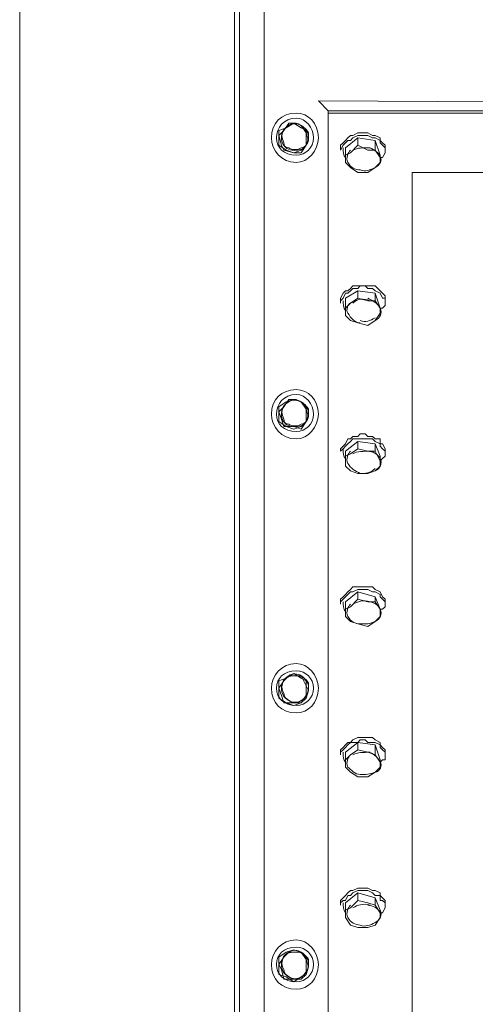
# Model space of a CAD drawing. Header units: millimetres. Extents: x -300186 to 535068, y -28581 to 763298.
# Tile 256 of 256: x 12498 to 12716, y 190261 to 190731. Entities that reach past the tile are written whole.
import ezdxf

# ---------------------------------------------------------------- set-up
doc = ezdxf.new("R2010")
doc.units = ezdxf.units.MM
doc.header["$LTSCALE"] = 10
doc.layers.add('koty', color=6, linetype='Continuous', lineweight=9)
doc.layers.add('NS_tenka', color=252, linetype='Continuous', lineweight=18)
doc.layers.add('popisky', color=6, linetype='Continuous')

# ---------------------------------------------------------------- blocks, each defined once
blk = doc.blocks.new('A$C12ac11e3')
at = {"layer": 'NS_tenka'}
for p, q in [((-952.32, 3786.46), (-952.32, 5357.31)), ((-940.53, 4814.05), (-940.53, 3764.07)), ((-954.67, 3731.07), (-954.67, 4789.31)), ((-1057.2, 3817.1), (-1057.2, 4704.46)), ((-909.89, 4286.12), (-914.61, 4290.83)), ((-914.61, 4290.83), (22.25, 4286.12)), ((-909.89, 4284.94), (-909.89, 4286.12)), ((-909.89, 4286.12), (22.25, 4286.12)), ((-909.89, 4284.94), (22.25, 4284.94)), ((22.25, 4284.94), (-909.89, 4284.94)), ((-909.89, 4284.94), (-909.89, 3819.46)), ((-893.39, 4286.12), (-898.11, 4286.12)), ((-898.11, 4286.12), (-898.11, 4286.12)), ((-898.11, 4286.12), (-898.11, 4286.12)), ((-898.11, 4286.12), (-898.11, 4286.12)), ((-888.68, 4286.12), (-893.39, 4286.12)), ((-888.68, 4286.12), (-888.68, 4286.12)), ((-887.5, 4286.12), (-888.68, 4286.12)), ((-888.68, 4286.12), (-888.68, 4286.12)), ((-928.75, 4280.22), (-931.1, 4276.69)), ((-926.39, 4280.22), (-929.92, 4277.87)), ((-925.21, 4280.22), (-928.75, 4280.22)), ((-922.85, 4277.87), (-926.39, 4280.22)), ((-922.85, 4279.05), (-925.21, 4280.22)), ((-920.5, 4275.51), (-922.85, 4279.05)), ((-929.92, 4277.87), (-933.46, 4276.69)), ((-933.46, 4276.69), (-933.46, 4273.15)), ((-931.1, 4276.69), (-933.46, 4274.33)), ((-933.46, 4274.33), (-932.28, 4269.62)), ((-920.5, 4276.69), (-922.85, 4277.87)), ((-920.5, 4273.15), (-920.5, 4276.69)), ((-919.32, 4271.97), (-920.5, 4275.51)), ((-900.46, 4273.15), (-899.29, 4274.33)), ((-899.29, 4274.33), (-898.11, 4274.33)), ((-898.11, 4274.33), (-895.75, 4275.51)), ((-898.11, 4273.15), (-895.75, 4274.33)), ((-895.75, 4275.51), (-894.57, 4275.51)), ((-895.75, 4274.33), (-894.57, 4274.33)), ((-894.57, 4275.51), (-892.22, 4275.51)), ((-894.57, 4274.33), (-892.22, 4274.33)), ((-892.22, 4275.51), (-891.04, 4275.51)), ((-892.22, 4274.33), (-891.04, 4274.33)), ((-891.04, 4275.51), (-888.68, 4274.33)), ((-891.04, 4274.33), (-888.68, 4273.15)), ((-888.68, 4274.33), (-887.5, 4274.33)), ((-887.5, 4274.33), (-885.14, 4273.15)), ((-933.46, 4273.15), (-933.46, 4269.62)), ((-933.46, 4269.62), (-929.92, 4267.26)), ((-932.28, 4269.62), (-931.1, 4267.26)), ((-922.85, 4267.26), (-920.5, 4269.62)), ((-922.85, 4266.08), (-920.5, 4269.62)), ((-920.5, 4269.62), (-920.5, 4273.15)), ((-920.5, 4269.62), (-919.32, 4271.97)), ((-904, 4269.62), (-902.82, 4270.8)), ((-904, 4267.26), (-902.82, 4269.62)), ((-904, 4268.44), (-904, 4269.62)), ((-902.82, 4270.8), (-901.64, 4271.97)), ((-902.82, 4269.62), (-901.64, 4270.8)), ((-901.64, 4268.44), (-895.75, 4273.15)), ((-901.64, 4271.97), (-900.46, 4273.15)), ((-901.64, 4270.8), (-900.46, 4271.97)), ((-900.46, 4271.97), (-899.29, 4271.97)), ((-899.29, 4271.97), (-898.11, 4273.15)), ((-895.75, 4269.62), (-899.29, 4266.08)), ((-895.75, 4273.15), (-895.75, 4269.62)), ((-895.75, 4273.15), (-887.5, 4271.97)), ((-891.04, 4267.26), (-895.75, 4269.62)), ((-895.75, 4269.62), (-895.75, 4269.62)), ((-888.68, 4273.15), (-887.5, 4273.15)), ((-887.5, 4273.15), (-885.14, 4271.97)), ((-887.5, 4271.97), (-887.5, 4267.26)), ((-887.5, 4271.97), (-885.14, 4264.9)), ((-885.14, 4273.15), (-885.14, 4271.97)), ((-885.14, 4271.97), (-885.14, 4270.8)), ((-885.14, 4271.97), (-883.97, 4270.8)), ((-885.14, 4270.8), (-883.97, 4269.62)), ((-883.97, 4270.8), (-882.79, 4269.62)), ((-883.97, 4269.62), (-882.79, 4268.44)), ((-882.79, 4269.62), (-882.79, 4268.44)), ((-931.1, 4267.26), (-926.39, 4266.08)), ((-929.92, 4267.26), (-926.39, 4266.08)), ((-926.39, 4266.08), (-922.85, 4267.26)), ((-926.39, 4266.08), (-922.85, 4266.08)), ((-904, 4268.44), (-904, 4267.26)), ((-904, 4267.26), (-904, 4267.26)), ((-901.64, 4264.9), (-901.64, 4268.44)), ((-899.29, 4266.08), (-901.64, 4264.9)), ((-901.64, 4264.9), (-901.64, 4261.37)), ((-887.5, 4267.26), (-891.04, 4267.26)), ((-885.14, 4263.73), (-887.5, 4267.26)), ((-887.5, 4267.26), (-887.5, 4267.26)), ((-885.14, 4264.9), (-885.14, 4261.37)), ((-882.79, 4266.08), (-883.97, 4263.73)), ((-882.79, 4267.26), (-882.79, 4268.44)), ((-882.79, 4268.44), (-882.79, 4268.44)), ((-882.79, 4268.44), (-882.79, 4267.26)), ((-882.79, 4267.26), (-882.79, 4266.08)), ((-901.64, 4261.37), (-901.64, 4261.37)), ((-901.64, 4261.37), (-899.29, 4259.01)), ((-887.5, 4259.01), (-885.14, 4261.37)), ((-885.14, 4261.37), (-885.14, 4263.73)), ((-883.97, 4263.73), (-885.14, 4263.73)), ((-885.14, 4261.37), (-885.14, 4261.37)), ((-899.29, 4259.01), (-895.75, 4256.65)), ((-895.75, 4256.65), (-891.04, 4256.65)), ((-891.04, 4256.65), (-887.5, 4259.01)), ((-17.82, 4256.65), (-869.83, 4256.65)), ((-869.83, 4256.65), (-869.83, 3847.74)), ((-902.82, 4198.91), (-901.64, 4200.09)), ((-901.64, 4196.55), (-895.75, 4200.09)), ((-901.64, 4200.09), (-900.46, 4200.09)), ((-900.46, 4200.09), (-899.29, 4201.27)), ((-900.46, 4198.91), (-899.29, 4200.09)), ((-899.29, 4201.27), (-898.11, 4202.45)), ((-899.29, 4200.09), (-898.11, 4201.27)), ((-898.11, 4202.45), (-895.75, 4202.45)), ((-898.11, 4201.27), (-895.75, 4201.27)), ((-895.75, 4201.27), (-894.57, 4202.45)), ((-895.75, 4202.45), (-894.57, 4202.45)), ((-895.75, 4200.09), (-895.75, 4196.55)), ((-895.75, 4200.09), (-887.5, 4198.91)), ((-894.57, 4202.45), (-892.22, 4202.45)), ((-894.57, 4202.45), (-892.22, 4202.45)), ((-892.22, 4202.45), (-891.04, 4201.27)), ((-892.22, 4202.45), (-891.04, 4202.45)), ((-891.04, 4202.45), (-888.68, 4202.45)), ((-891.04, 4201.27), (-888.68, 4201.27)), ((-888.68, 4202.45), (-887.5, 4202.45)), ((-888.68, 4201.27), (-887.5, 4200.09)), ((-887.5, 4202.45), (-885.14, 4200.09)), ((-887.5, 4200.09), (-885.14, 4198.91)), ((-885.14, 4200.09), (-885.14, 4200.09)), ((-885.14, 4200.09), (-883.97, 4198.91)), ((-904, 4196.55), (-902.82, 4198.91)), ((-904, 4196.55), (-904, 4194.2)), ((-904, 4195.38), (-902.82, 4196.55)), ((-904, 4196.55), (-904, 4196.55)), ((-902.82, 4196.55), (-901.64, 4198.91)), ((-901.64, 4198.91), (-900.46, 4198.91)), ((-901.64, 4191.84), (-901.64, 4196.55)), ((-895.75, 4196.55), (-899.29, 4194.2)), ((-891.04, 4195.38), (-895.75, 4196.55)), ((-895.75, 4196.55), (-895.75, 4196.55)), ((-887.5, 4195.38), (-891.04, 4195.38)), ((-887.5, 4198.91), (-887.5, 4195.38)), ((-887.5, 4198.91), (-885.14, 4191.84)), ((-885.14, 4191.84), (-887.5, 4195.38)), ((-887.5, 4195.38), (-887.5, 4195.38)), ((-885.14, 4198.91), (-885.14, 4198.91)), ((-885.14, 4198.91), (-883.97, 4196.55)), ((-883.97, 4198.91), (-882.79, 4197.73)), ((-883.97, 4196.55), (-882.79, 4196.55)), ((-882.79, 4197.73), (-882.79, 4196.55)), ((-882.79, 4194.2), (-882.79, 4196.55)), ((-882.79, 4196.55), (-882.79, 4196.55)), ((-882.79, 4196.55), (-882.79, 4194.2)), ((-904, 4194.2), (-904, 4194.2)), ((-899.29, 4194.2), (-901.64, 4191.84)), ((-901.64, 4191.84), (-901.64, 4188.31)), ((-885.14, 4191.84), (-885.14, 4189.48)), ((-885.14, 4189.48), (-885.14, 4191.84)), ((-883.97, 4191.84), (-885.14, 4191.84)), ((-882.79, 4193.02), (-883.97, 4191.84)), ((-882.79, 4194.2), (-882.79, 4193.02)), ((-901.64, 4188.31), (-901.64, 4188.31)), ((-901.64, 4188.31), (-899.29, 4185.95)), ((-899.29, 4185.95), (-895.75, 4184.77)), ((-891.04, 4183.59), (-887.5, 4185.95)), ((-887.5, 4185.95), (-885.14, 4189.48)), ((-885.14, 4189.48), (-885.14, 4189.48)), ((-895.75, 4184.77), (-891.04, 4183.59)), ((-928.75, 4148.24), (-931.1, 4144.7)), ((-926.39, 4148.24), (-929.92, 4147.06)), ((-925.21, 4148.24), (-928.75, 4148.24)), ((-922.85, 4147.06), (-926.39, 4148.24)), ((-922.85, 4147.06), (-925.21, 4148.24)), ((-929.92, 4147.06), (-933.46, 4144.7)), ((-933.46, 4144.7), (-933.46, 4141.17)), ((-931.1, 4144.7), (-933.46, 4142.35)), ((-920.5, 4144.7), (-922.85, 4147.06)), ((-920.5, 4143.53), (-922.85, 4147.06)), ((-920.5, 4141.17), (-920.5, 4144.7)), ((-919.32, 4139.99), (-920.5, 4143.53)), ((-933.46, 4142.35), (-932.28, 4138.81)), ((-933.46, 4141.17), (-933.46, 4137.63)), ((-932.28, 4138.81), (-931.1, 4135.28)), ((-920.5, 4137.63), (-920.5, 4141.17)), ((-920.5, 4137.63), (-919.32, 4139.99)), ((-933.46, 4137.63), (-929.92, 4135.28)), ((-931.1, 4135.28), (-926.39, 4135.28)), ((-929.92, 4135.28), (-926.39, 4134.1)), ((-926.39, 4134.1), (-922.85, 4135.28)), ((-926.39, 4135.28), (-922.85, 4134.1)), ((-922.85, 4135.28), (-920.5, 4137.63)), ((-922.85, 4134.1), (-920.5, 4137.63)), ((-901.64, 4127.03), (-900.46, 4129.38)), ((-900.46, 4129.38), (-899.29, 4129.38)), ((-899.29, 4129.38), (-898.11, 4130.56)), ((-899.29, 4128.21), (-898.11, 4129.38)), ((-898.11, 4130.56), (-895.75, 4130.56)), ((-898.11, 4129.38), (-895.75, 4129.38)), ((-895.75, 4130.56), (-894.57, 4131.74)), ((-895.75, 4129.38), (-894.57, 4129.38)), ((-894.57, 4131.74), (-892.22, 4131.74)), ((-894.57, 4129.38), (-892.22, 4129.38)), ((-892.22, 4131.74), (-891.04, 4130.56)), ((-892.22, 4129.38), (-891.04, 4129.38)), ((-891.04, 4130.56), (-888.68, 4130.56)), ((-891.04, 4129.38), (-888.68, 4129.38)), ((-888.68, 4130.56), (-887.5, 4129.38)), ((-888.68, 4129.38), (-887.5, 4128.21)), ((-887.5, 4129.38), (-885.14, 4129.38)), ((-885.14, 4129.38), (-885.14, 4127.03)), ((-904, 4124.67), (-902.82, 4125.85)), ((-904, 4123.49), (-902.82, 4124.67)), ((-904, 4123.49), (-904, 4124.67)), ((-902.82, 4125.85), (-901.64, 4127.03)), ((-902.82, 4124.67), (-901.64, 4125.85)), ((-901.64, 4123.49), (-895.75, 4128.21)), ((-901.64, 4125.85), (-900.46, 4127.03)), ((-900.46, 4127.03), (-899.29, 4128.21)), ((-895.75, 4124.67), (-899.29, 4122.31)), ((-895.75, 4128.21), (-895.75, 4124.67)), ((-895.75, 4128.21), (-887.5, 4127.03)), ((-891.04, 4123.49), (-895.75, 4124.67)), ((-895.75, 4124.67), (-895.75, 4124.67)), ((-887.5, 4128.21), (-885.14, 4127.03)), ((-887.5, 4127.03), (-887.5, 4123.49)), ((-887.5, 4127.03), (-885.14, 4121.14)), ((-885.14, 4127.03), (-885.14, 4125.85)), ((-885.14, 4127.03), (-883.97, 4127.03)), ((-885.14, 4125.85), (-883.97, 4124.67)), ((-883.97, 4127.03), (-882.79, 4124.67)), ((-883.97, 4124.67), (-882.79, 4123.49)), ((-882.79, 4124.67), (-882.79, 4123.49)), ((-904, 4123.49), (-904, 4123.49)), ((-904, 4123.49), (-904, 4123.49)), ((-901.64, 4121.14), (-901.64, 4123.49)), ((-899.29, 4122.31), (-901.64, 4121.14)), ((-901.64, 4121.14), (-901.64, 4116.42)), ((-887.5, 4123.49), (-891.04, 4123.49)), ((-885.14, 4118.78), (-887.5, 4123.49)), ((-887.5, 4123.49), (-887.5, 4123.49)), ((-885.14, 4121.14), (-885.14, 4116.42)), ((-883.97, 4119.96), (-885.14, 4118.78)), ((-882.79, 4121.14), (-883.97, 4119.96)), ((-882.79, 4123.49), (-882.79, 4123.49)), ((-882.79, 4123.49), (-882.79, 4123.49)), ((-882.79, 4123.49), (-882.79, 4122.31)), ((-882.79, 4122.31), (-882.79, 4121.14)), ((-901.64, 4116.42), (-901.64, 4116.42)), ((-901.64, 4116.42), (-899.29, 4114.06)), ((-887.5, 4114.06), (-885.14, 4116.42)), ((-885.14, 4116.42), (-885.14, 4118.78)), ((-885.14, 4116.42), (-885.14, 4116.42)), ((-899.29, 4114.06), (-895.75, 4112.89)), ((-895.75, 4112.89), (-891.04, 4112.89)), ((-891.04, 4112.89), (-887.5, 4114.06)), ((-899.29, 4057.5), (-898.11, 4058.68)), ((-898.11, 4058.68), (-895.75, 4058.68)), ((-895.75, 4058.68), (-894.57, 4058.68)), ((-894.57, 4058.68), (-892.22, 4058.68)), ((-892.22, 4058.68), (-891.04, 4058.68)), ((-891.04, 4058.68), (-888.68, 4058.68)), ((-888.68, 4058.68), (-887.5, 4057.5)), ((-904, 4052.79), (-902.82, 4053.96)), ((-902.82, 4053.96), (-901.64, 4055.14)), ((-902.82, 4052.79), (-901.64, 4053.96)), ((-901.64, 4051.61), (-895.75, 4056.32)), ((-901.64, 4055.14), (-900.46, 4056.32)), ((-901.64, 4053.96), (-900.46, 4055.14)), ((-900.46, 4056.32), (-899.29, 4057.5)), ((-900.46, 4055.14), (-899.29, 4056.32)), ((-899.29, 4056.32), (-898.11, 4056.32)), ((-898.11, 4056.32), (-895.75, 4057.5)), ((-895.75, 4057.5), (-894.57, 4057.5)), ((-895.75, 4056.32), (-895.75, 4052.79)), ((-895.75, 4056.32), (-887.5, 4053.96)), ((-894.57, 4057.5), (-892.22, 4057.5)), ((-892.22, 4057.5), (-891.04, 4057.5)), ((-891.04, 4057.5), (-888.68, 4056.32)), ((-888.68, 4056.32), (-887.5, 4056.32)), ((-887.5, 4057.5), (-885.14, 4056.32)), ((-887.5, 4056.32), (-885.14, 4055.14)), ((-887.5, 4053.96), (-887.5, 4051.61)), ((-887.5, 4053.96), (-885.14, 4048.07)), ((-885.14, 4056.32), (-885.14, 4056.32)), ((-885.14, 4056.32), (-883.97, 4053.96)), ((-885.14, 4055.14), (-885.14, 4053.96)), ((-885.14, 4053.96), (-883.97, 4052.79)), ((-883.97, 4053.96), (-882.79, 4052.79)), ((-904, 4051.61), (-902.82, 4052.79)), ((-904, 4051.61), (-904, 4052.79)), ((-904, 4051.61), (-904, 4050.43)), ((-904, 4050.43), (-904, 4050.43)), ((-901.64, 4048.07), (-901.64, 4051.61)), ((-899.29, 4049.25), (-901.64, 4048.07)), ((-895.75, 4052.79), (-899.29, 4049.25)), ((-891.04, 4051.61), (-895.75, 4052.79)), ((-895.75, 4052.79), (-895.75, 4052.79)), ((-887.5, 4051.61), (-891.04, 4051.61)), ((-885.14, 4048.07), (-887.5, 4051.61)), ((-887.5, 4051.61), (-887.5, 4051.61)), ((-883.97, 4052.79), (-882.79, 4051.61)), ((-882.79, 4049.25), (-883.97, 4048.07)), ((-882.79, 4052.79), (-882.79, 4051.61)), ((-882.79, 4050.43), (-882.79, 4051.61)), ((-882.79, 4051.61), (-882.79, 4051.61)), ((-882.79, 4051.61), (-882.79, 4050.43)), ((-882.79, 4050.43), (-882.79, 4049.25)), ((-901.64, 4048.07), (-901.64, 4044.54)), ((-901.64, 4044.54), (-901.64, 4044.54)), ((-901.64, 4044.54), (-899.29, 4042.18)), ((-887.5, 4042.18), (-885.14, 4044.54)), ((-885.14, 4048.07), (-885.14, 4044.54)), ((-885.14, 4044.54), (-885.14, 4048.07)), ((-883.97, 4048.07), (-885.14, 4048.07)), ((-885.14, 4044.54), (-885.14, 4044.54)), ((-899.29, 4042.18), (-895.75, 4041)), ((-895.75, 4041), (-891.04, 4039.82)), ((-891.04, 4039.82), (-887.5, 4042.18)), ((-928.75, 4016.26), (-931.1, 4013.9)), ((-926.39, 4017.43), (-929.92, 4015.08)), ((-925.21, 4016.26), (-928.75, 4016.26)), ((-922.85, 4015.08), (-926.39, 4017.43)), ((-922.85, 4016.26), (-925.21, 4016.26)), ((-920.5, 4011.54), (-922.85, 4016.26)), ((-929.92, 4015.08), (-933.46, 4013.9)), ((-933.46, 4013.9), (-933.46, 4010.36)), ((-931.1, 4013.9), (-933.46, 4010.36)), ((-920.5, 4013.9), (-922.85, 4015.08)), ((-920.5, 4010.36), (-920.5, 4013.9)), ((-919.32, 4009.18), (-920.5, 4011.54)), ((-933.46, 4010.36), (-933.46, 4005.65)), ((-933.46, 4010.36), (-932.28, 4006.83)), ((-932.28, 4006.83), (-931.1, 4003.29)), ((-920.5, 4005.65), (-920.5, 4010.36)), ((-920.5, 4005.65), (-919.32, 4009.18)), ((-933.46, 4005.65), (-929.92, 4003.29)), ((-931.1, 4003.29), (-926.39, 4003.29)), ((-929.92, 4003.29), (-926.39, 4002.11)), ((-926.39, 4002.11), (-922.85, 4003.29)), ((-926.39, 4003.29), (-922.85, 4003.29)), ((-922.85, 4003.29), (-920.5, 4005.65)), ((-922.85, 4003.29), (-920.5, 4005.65)), ((-902.82, 3982.08), (-901.64, 3983.26)), ((-901.64, 3979.72), (-895.75, 3984.44)), ((-901.64, 3983.26), (-900.46, 3984.44)), ((-901.64, 3982.08), (-900.46, 3983.26)), ((-900.46, 3983.26), (-899.29, 3984.44)), ((-900.46, 3984.44), (-899.29, 3984.44)), ((-899.29, 3984.44), (-898.11, 3985.62)), ((-899.29, 3984.44), (-898.11, 3984.44)), ((-898.11, 3985.62), (-895.75, 3986.79)), ((-898.11, 3984.44), (-895.75, 3984.44)), ((-895.75, 3986.79), (-894.57, 3986.79)), ((-895.75, 3984.44), (-894.57, 3985.62)), ((-895.75, 3984.44), (-895.75, 3980.9)), ((-895.75, 3984.44), (-887.5, 3983.26)), ((-894.57, 3986.79), (-892.22, 3986.79)), ((-894.57, 3985.62), (-892.22, 3985.62)), ((-892.22, 3986.79), (-891.04, 3986.79)), ((-892.22, 3985.62), (-891.04, 3984.44)), ((-891.04, 3986.79), (-888.68, 3986.79)), ((-891.04, 3984.44), (-888.68, 3984.44)), ((-888.68, 3986.79), (-887.5, 3985.62)), ((-888.68, 3984.44), (-887.5, 3984.44)), ((-887.5, 3985.62), (-885.14, 3984.44)), ((-887.5, 3984.44), (-885.14, 3983.26)), ((-887.5, 3983.26), (-887.5, 3978.55)), ((-887.5, 3983.26), (-885.14, 3976.19)), ((-885.14, 3984.44), (-885.14, 3983.26)), ((-885.14, 3983.26), (-885.14, 3982.08)), ((-885.14, 3983.26), (-883.97, 3982.08)), ((-904, 3980.9), (-902.82, 3982.08)), ((-904, 3979.72), (-902.82, 3980.9)), ((-904, 3979.72), (-904, 3980.9)), ((-904, 3979.72), (-904, 3978.55)), ((-904, 3978.55), (-904, 3978.55)), ((-902.82, 3980.9), (-901.64, 3982.08)), ((-901.64, 3976.19), (-901.64, 3979.72)), ((-899.29, 3978.55), (-901.64, 3976.19)), ((-895.75, 3980.9), (-899.29, 3978.55)), ((-891.04, 3979.72), (-895.75, 3980.9)), ((-895.75, 3980.9), (-895.75, 3980.9)), ((-887.5, 3978.55), (-891.04, 3979.72)), ((-885.14, 3975.01), (-887.5, 3978.55)), ((-887.5, 3978.55), (-887.5, 3978.55)), ((-885.14, 3982.08), (-883.97, 3980.9)), ((-883.97, 3982.08), (-882.79, 3980.9)), ((-883.97, 3980.9), (-882.79, 3979.72)), ((-882.79, 3980.9), (-882.79, 3979.72)), ((-882.79, 3978.55), (-882.79, 3979.72)), ((-882.79, 3979.72), (-882.79, 3979.72)), ((-882.79, 3979.72), (-882.79, 3978.55)), ((-882.79, 3978.55), (-882.79, 3976.19)), ((-901.64, 3976.19), (-901.64, 3972.65)), ((-885.14, 3976.19), (-885.14, 3972.65)), ((-883.97, 3976.19), (-885.14, 3975.01)), ((-885.14, 3972.65), (-885.14, 3975.01)), ((-882.79, 3976.19), (-883.97, 3976.19)), ((-901.64, 3972.65), (-901.64, 3972.65)), ((-901.64, 3972.65), (-899.29, 3970.3)), ((-899.29, 3970.3), (-895.75, 3967.94)), ((-891.04, 3967.94), (-887.5, 3970.3)), ((-887.5, 3970.3), (-885.14, 3972.65)), ((-885.14, 3972.65), (-885.14, 3972.65)), ((-895.75, 3967.94), (-891.04, 3967.94)), ((-901.64, 3907.84), (-895.75, 3912.55)), ((-901.64, 3911.37), (-900.46, 3912.55)), ((-900.46, 3912.55), (-899.29, 3913.73)), ((-899.29, 3913.73), (-898.11, 3913.73)), ((-899.29, 3911.37), (-898.11, 3912.55)), ((-898.11, 3913.73), (-895.75, 3914.91)), ((-898.11, 3912.55), (-895.75, 3913.73)), ((-895.75, 3914.91), (-894.57, 3914.91)), ((-895.75, 3913.73), (-894.57, 3913.73)), ((-895.75, 3912.55), (-895.75, 3909.02)), ((-895.75, 3912.55), (-887.5, 3910.2)), ((-894.57, 3914.91), (-892.22, 3914.91)), ((-894.57, 3913.73), (-892.22, 3913.73)), ((-892.22, 3914.91), (-891.04, 3914.91)), ((-892.22, 3913.73), (-891.04, 3913.73)), ((-891.04, 3914.91), (-888.68, 3913.73)), ((-891.04, 3913.73), (-888.68, 3912.55)), ((-888.68, 3913.73), (-887.5, 3913.73)), ((-888.68, 3912.55), (-887.5, 3911.37)), ((-887.5, 3913.73), (-885.14, 3912.55)), ((-885.14, 3912.55), (-885.14, 3911.37)), ((-904, 3909.02), (-902.82, 3910.2)), ((-904, 3907.84), (-902.82, 3909.02)), ((-904, 3907.84), (-904, 3909.02)), ((-904, 3907.84), (-904, 3906.66)), ((-902.82, 3910.2), (-901.64, 3911.37)), ((-902.82, 3909.02), (-901.64, 3909.02)), ((-901.64, 3909.02), (-900.46, 3911.37)), ((-901.64, 3904.3), (-901.64, 3907.84)), ((-900.46, 3911.37), (-899.29, 3911.37)), ((-895.75, 3909.02), (-899.29, 3905.48)), ((-891.04, 3907.84), (-895.75, 3909.02)), ((-895.75, 3909.02), (-895.75, 3909.02)), ((-887.5, 3906.66), (-891.04, 3907.84)), ((-887.5, 3911.37), (-885.14, 3911.37)), ((-887.5, 3910.2), (-887.5, 3906.66)), ((-887.5, 3910.2), (-885.14, 3904.3)), ((-885.14, 3911.37), (-885.14, 3909.02)), ((-885.14, 3911.37), (-883.97, 3910.2)), ((-885.14, 3909.02), (-883.97, 3909.02)), ((-883.97, 3910.2), (-882.79, 3909.02)), ((-883.97, 3909.02), (-882.79, 3907.84)), ((-882.79, 3909.02), (-882.79, 3907.84)), ((-882.79, 3906.66), (-882.79, 3907.84)), ((-882.79, 3907.84), (-882.79, 3907.84)), ((-882.79, 3907.84), (-882.79, 3905.48)), ((-904, 3906.66), (-904, 3906.66)), ((-899.29, 3905.48), (-901.64, 3904.3)), ((-901.64, 3904.3), (-901.64, 3900.77)), ((-885.14, 3903.13), (-887.5, 3906.66)), ((-887.5, 3906.66), (-887.5, 3906.66)), ((-885.14, 3904.3), (-885.14, 3900.77)), ((-885.14, 3900.77), (-885.14, 3903.13)), ((-883.97, 3903.13), (-885.14, 3903.13)), ((-882.79, 3905.48), (-883.97, 3903.13)), ((-882.79, 3905.48), (-882.79, 3905.48)), ((-901.64, 3900.77), (-901.64, 3900.77)), ((-901.64, 3900.77), (-899.29, 3897.23)), ((-887.5, 3897.23), (-885.14, 3900.77)), ((-885.14, 3900.77), (-885.14, 3900.77)), ((-899.29, 3897.23), (-895.75, 3896.06)), ((-895.75, 3896.06), (-891.04, 3896.06)), ((-891.04, 3896.06), (-887.5, 3897.23)), ((-929.92, 3884.27), (-933.46, 3881.91)), ((-928.75, 3884.27), (-931.1, 3881.91)), ((-926.39, 3885.45), (-929.92, 3884.27)), ((-925.21, 3884.27), (-928.75, 3884.27)), ((-922.85, 3884.27), (-926.39, 3885.45)), ((-922.85, 3884.27), (-925.21, 3884.27)), ((-920.5, 3881.91), (-922.85, 3884.27)), ((-920.5, 3880.74), (-922.85, 3884.27)), ((-933.46, 3881.91), (-933.46, 3878.38)), ((-931.1, 3881.91), (-933.46, 3878.38)), ((-920.5, 3878.38), (-920.5, 3881.91)), ((-919.32, 3877.2), (-920.5, 3880.74)), ((-933.46, 3878.38), (-933.46, 3873.66)), ((-933.46, 3878.38), (-932.28, 3876.02)), ((-932.28, 3876.02), (-931.1, 3871.31)), ((-920.5, 3873.66), (-920.5, 3878.38)), ((-920.5, 3873.66), (-919.32, 3877.2)), ((-933.46, 3873.66), (-929.92, 3872.49)), ((-931.1, 3871.31), (-926.39, 3871.31)), ((-929.92, 3872.49), (-926.39, 3870.13)), ((-926.39, 3870.13), (-922.85, 3872.49)), ((-926.39, 3871.31), (-922.85, 3871.31)), ((-922.85, 3872.49), (-920.5, 3873.66)), ((-922.85, 3871.31), (-920.5, 3873.66))]:
    blk.add_line(p, q, dxfattribs=at)
for points in [[(-914.61, 4273.15), (-914.61, 4280.22), (-919.32, 4284.94), (-925.21, 4284.94), (-925.21, 4284.94), (-932.28, 4284.94), (-937, 4280.22), (-937, 4273.15), (-937, 4273.15), (-937, 4267.26), (-932.28, 4261.37), (-925.21, 4261.37), (-925.21, 4261.37), (-919.32, 4261.37), (-914.61, 4267.26), (-914.61, 4273.15)], [(-916.96, 4273.15), (-916.96, 4277.87), (-920.5, 4282.58), (-925.21, 4282.58), (-925.21, 4282.58), (-931.1, 4282.58), (-934.64, 4277.87), (-934.64, 4273.15), (-934.64, 4273.15), (-934.64, 4268.44), (-931.1, 4264.9), (-925.21, 4264.9), (-925.21, 4264.9), (-920.5, 4264.9), (-916.96, 4268.44), (-916.96, 4273.15)], [(-914.61, 4141.17), (-914.61, 4148.24), (-919.32, 4152.95), (-925.21, 4152.95), (-925.21, 4152.95), (-932.28, 4152.95), (-937, 4148.24), (-937, 4141.17), (-937, 4141.17), (-937, 4135.28), (-932.28, 4129.38), (-925.21, 4129.38), (-925.21, 4129.38), (-919.32, 4129.38), (-914.61, 4135.28), (-914.61, 4141.17)], [(-916.96, 4141.17), (-916.96, 4145.88), (-920.5, 4150.6), (-925.21, 4150.6), (-925.21, 4150.6), (-931.1, 4150.6), (-934.64, 4145.88), (-934.64, 4141.17), (-934.64, 4141.17), (-934.64, 4136.46), (-931.1, 4132.92), (-925.21, 4132.92), (-925.21, 4132.92), (-920.5, 4132.92), (-916.96, 4136.46), (-916.96, 4141.17)], [(-914.61, 4010.36), (-914.61, 4016.26), (-919.32, 4022.15), (-925.21, 4022.15), (-925.21, 4022.15), (-932.28, 4022.15), (-937, 4016.26), (-937, 4010.36), (-937, 4010.36), (-937, 4003.29), (-932.28, 3998.58), (-925.21, 3998.58), (-925.21, 3998.58), (-919.32, 3998.58), (-914.61, 4003.29), (-914.61, 4010.36)], [(-914.61, 4010.36), (-914.61, 4016.26), (-919.32, 4022.15), (-925.21, 4022.15), (-925.21, 4022.15), (-932.28, 4022.15), (-937, 4016.26), (-937, 4010.36), (-937, 4010.36), (-937, 4003.29), (-932.28, 3998.58), (-925.21, 3998.58), (-925.21, 3998.58), (-919.32, 3998.58), (-914.61, 4003.29), (-914.61, 4010.36)], [(-916.96, 4010.36), (-916.96, 4015.08), (-920.5, 4018.61), (-925.21, 4018.61), (-925.21, 4018.61), (-931.1, 4018.61), (-934.64, 4015.08), (-934.64, 4010.36), (-934.64, 4010.36), (-934.64, 4005.65), (-931.1, 4002.11), (-925.21, 4002.11), (-925.21, 4002.11), (-920.5, 4002.11), (-916.96, 4005.65), (-916.96, 4010.36)], [(-916.96, 4010.36), (-916.96, 4015.08), (-920.5, 4018.61), (-925.21, 4018.61), (-925.21, 4018.61), (-931.1, 4018.61), (-934.64, 4015.08), (-934.64, 4010.36), (-934.64, 4010.36), (-934.64, 4005.65), (-931.1, 4002.11), (-925.21, 4002.11), (-925.21, 4002.11), (-920.5, 4002.11), (-916.96, 4005.65), (-916.96, 4010.36)], [(-914.61, 3878.38), (-914.61, 3884.27), (-919.32, 3890.16), (-925.21, 3890.16), (-925.21, 3890.16), (-932.28, 3890.16), (-937, 3884.27), (-937, 3878.38), (-937, 3878.38), (-937, 3871.31), (-932.28, 3866.59), (-925.21, 3866.59), (-925.21, 3866.59), (-919.32, 3866.59), (-914.61, 3871.31), (-914.61, 3878.38)], [(-916.96, 3878.38), (-916.96, 3883.09), (-920.5, 3886.63), (-925.21, 3886.63), (-925.21, 3886.63), (-931.1, 3886.63), (-934.64, 3883.09), (-934.64, 3878.38), (-934.64, 3878.38), (-934.64, 3873.66), (-931.1, 3870.13), (-925.21, 3870.13), (-925.21, 3870.13), (-920.5, 3870.13), (-916.96, 3873.66), (-916.96, 3878.38)]]:
    blk.add_open_spline(points, degree=3, knots=[0, 0, 0, 0, 0.0625, 0.0625, 0.0625, 0.062501, 0.125, 0.125, 0.125, 0.125001, 0.1875, 0.1875, 0.1875, 0.187501, 1, 1, 1, 1], dxfattribs=at)
for points in [[(-928.75, 4279.05), (-931.1, 4277.87), (-932.28, 4275.51), (-932.28, 4273.15)], [(-925.21, 4280.22), (-927.57, 4280.22), (-929.92, 4279.05), (-931.1, 4276.69)], [(-922.85, 4279.05), (-924.03, 4280.22), (-927.57, 4280.22), (-928.75, 4279.05)], [(-919.32, 4275.51), (-920.5, 4277.87), (-922.85, 4279.05), (-925.21, 4280.22)], [(-919.32, 4273.15), (-919.32, 4275.51), (-920.5, 4277.87), (-922.85, 4279.05)], [(-931.1, 4276.69), (-932.28, 4275.51), (-932.28, 4273.15), (-931.1, 4270.8)], [(-920.5, 4269.62), (-919.32, 4271.97), (-919.32, 4274.33), (-919.32, 4275.51)], [(-932.28, 4273.15), (-932.28, 4270.8), (-931.1, 4268.44), (-928.75, 4268.44)], [(-931.1, 4270.8), (-931.1, 4268.44), (-928.75, 4267.26), (-926.39, 4267.26)], [(-926.39, 4267.26), (-924.03, 4267.26), (-921.68, 4267.26), (-920.5, 4269.62)], [(-922.85, 4268.44), (-920.5, 4268.44), (-919.32, 4270.8), (-919.32, 4273.15)], [(-928.75, 4268.44), (-927.57, 4267.26), (-924.03, 4267.26), (-922.85, 4268.44)], [(-902.82, 4268.44), (-902.82, 4266.08), (-902.82, 4264.9), (-901.64, 4263.73)], [(-899.29, 4267.26), (-900.46, 4266.08), (-901.64, 4263.73), (-900.46, 4261.37)], [(-889.86, 4268.44), (-893.39, 4268.44), (-895.75, 4268.44), (-898.11, 4267.26)], [(-885.14, 4264.9), (-886.32, 4266.08), (-888.68, 4268.44), (-891.04, 4268.44)], [(-900.46, 4261.37), (-899.29, 4259.01), (-896.93, 4257.83), (-894.57, 4257.83)], [(-887.5, 4259.01), (-885.14, 4260.19), (-883.97, 4262.55), (-885.14, 4263.73)], [(-894.57, 4257.83), (-892.22, 4256.65), (-889.86, 4257.83), (-887.5, 4259.01)], [(-902.82, 4195.38), (-902.82, 4194.2), (-902.82, 4191.84), (-901.64, 4190.66)], [(-889.86, 4195.38), (-893.39, 4196.55), (-895.75, 4196.55), (-898.11, 4194.2)], [(-885.14, 4191.84), (-886.32, 4194.2), (-888.68, 4195.38), (-891.04, 4196.55)], [(-899.29, 4194.2), (-900.46, 4194.2), (-901.64, 4190.66), (-900.46, 4189.48)], [(-887.5, 4185.95), (-885.14, 4187.13), (-883.97, 4189.48), (-885.14, 4191.84)], [(-900.46, 4189.48), (-899.29, 4187.13), (-896.93, 4184.77), (-894.57, 4184.77)], [(-894.57, 4185.95), (-892.22, 4184.77), (-889.86, 4185.95), (-887.5, 4187.13)], [(-925.21, 4148.24), (-927.57, 4148.24), (-929.92, 4147.06), (-931.1, 4144.7)], [(-922.85, 4147.06), (-924.03, 4148.24), (-927.57, 4148.24), (-928.75, 4147.06)], [(-919.32, 4143.53), (-920.5, 4145.88), (-922.85, 4147.06), (-925.21, 4148.24)], [(-928.75, 4147.06), (-931.1, 4145.88), (-932.28, 4143.53), (-932.28, 4141.17)], [(-931.1, 4144.7), (-932.28, 4143.53), (-932.28, 4141.17), (-931.1, 4138.81)], [(-919.32, 4141.17), (-919.32, 4143.53), (-920.5, 4145.88), (-922.85, 4147.06)], [(-920.5, 4137.63), (-919.32, 4139.99), (-919.32, 4142.35), (-919.32, 4143.53)], [(-932.28, 4141.17), (-932.28, 4138.81), (-931.1, 4136.46), (-928.75, 4136.46)], [(-931.1, 4138.81), (-931.1, 4136.46), (-928.75, 4135.28), (-926.39, 4135.28)], [(-922.85, 4136.46), (-920.5, 4136.46), (-919.32, 4138.81), (-919.32, 4141.17)], [(-928.75, 4136.46), (-927.57, 4135.28), (-924.03, 4135.28), (-922.85, 4136.46)], [(-926.39, 4135.28), (-924.03, 4135.28), (-921.68, 4135.28), (-920.5, 4137.63)], [(-902.82, 4124.67), (-902.82, 4122.31), (-902.82, 4121.14), (-901.64, 4119.96)], [(-899.29, 4123.49), (-900.46, 4122.31), (-901.64, 4119.96), (-900.46, 4117.6)], [(-889.86, 4123.49), (-893.39, 4123.49), (-895.75, 4123.49), (-898.11, 4122.31)], [(-885.14, 4119.96), (-886.32, 4122.31), (-888.68, 4123.49), (-891.04, 4123.49)], [(-887.5, 4114.06), (-885.14, 4115.24), (-883.97, 4117.6), (-885.14, 4119.96)], [(-900.46, 4117.6), (-899.29, 4115.24), (-896.93, 4114.06), (-894.57, 4112.89)], [(-894.57, 4112.89), (-892.22, 4112.89), (-889.86, 4112.89), (-887.5, 4115.24)], [(-902.82, 4051.61), (-902.82, 4050.43), (-902.82, 4048.07), (-901.64, 4046.89)], [(-899.29, 4050.43), (-900.46, 4049.25), (-901.64, 4046.89), (-900.46, 4044.54)], [(-889.86, 4051.61), (-893.39, 4052.79), (-895.75, 4051.61), (-898.11, 4050.43)], [(-885.14, 4048.07), (-886.32, 4050.43), (-888.68, 4051.61), (-891.04, 4051.61)], [(-900.46, 4044.54), (-899.29, 4042.18), (-896.93, 4041), (-894.57, 4041)], [(-887.5, 4042.18), (-885.14, 4043.36), (-883.97, 4045.72), (-885.14, 4048.07)], [(-894.57, 4041), (-892.22, 4041), (-889.86, 4041), (-887.5, 4042.18)], [(-928.75, 4016.26), (-931.1, 4015.08), (-932.28, 4012.72), (-932.28, 4010.36)], [(-925.21, 4016.26), (-927.57, 4016.26), (-929.92, 4016.26), (-931.1, 4013.9)], [(-922.85, 4016.26), (-924.03, 4017.43), (-927.57, 4017.43), (-928.75, 4016.26)], [(-919.32, 4012.72), (-920.5, 4015.08), (-922.85, 4016.26), (-925.21, 4016.26)], [(-919.32, 4010.36), (-919.32, 4012.72), (-920.5, 4015.08), (-922.85, 4016.26)], [(-931.1, 4013.9), (-932.28, 4012.72), (-932.28, 4009.18), (-931.1, 4008.01)], [(-920.5, 4006.83), (-919.32, 4008.01), (-919.32, 4010.36), (-919.32, 4012.72)], [(-932.28, 4010.36), (-932.28, 4008.01), (-931.1, 4005.65), (-928.75, 4004.47)], [(-931.1, 4008.01), (-931.1, 4005.65), (-928.75, 4004.47), (-926.39, 4003.29)], [(-926.39, 4003.29), (-924.03, 4003.29), (-921.68, 4004.47), (-920.5, 4006.83)], [(-922.85, 4004.47), (-920.5, 4005.65), (-919.32, 4008.01), (-919.32, 4010.36)], [(-928.75, 4004.47), (-927.57, 4003.29), (-924.03, 4003.29), (-922.85, 4004.47)], [(-902.82, 3979.72), (-902.82, 3977.37), (-902.82, 3976.19), (-901.64, 3975.01)], [(-899.29, 3978.55), (-900.46, 3977.37), (-901.64, 3975.01), (-900.46, 3972.65)], [(-889.86, 3979.72), (-893.39, 3979.72), (-895.75, 3979.72), (-898.11, 3978.55)], [(-885.14, 3975.01), (-886.32, 3977.37), (-888.68, 3979.72), (-891.04, 3979.72)], [(-887.5, 3970.3), (-885.14, 3970.3), (-883.97, 3973.83), (-885.14, 3975.01)], [(-900.46, 3972.65), (-899.29, 3971.47), (-896.93, 3969.12), (-894.57, 3969.12)], [(-894.57, 3969.12), (-892.22, 3969.12), (-889.86, 3969.12), (-887.5, 3970.3)], [(-902.82, 3907.84), (-902.82, 3906.66), (-902.82, 3904.3), (-901.64, 3903.13)], [(-889.86, 3906.66), (-893.39, 3907.84), (-895.75, 3906.66), (-898.11, 3905.48)], [(-899.29, 3906.66), (-900.46, 3905.48), (-901.64, 3903.13), (-900.46, 3900.77)], [(-885.14, 3903.13), (-886.32, 3905.48), (-888.68, 3906.66), (-891.04, 3906.66)], [(-887.5, 3898.41), (-885.14, 3899.59), (-883.97, 3901.95), (-885.14, 3904.3)], [(-900.46, 3900.77), (-899.29, 3898.41), (-896.93, 3897.23), (-894.57, 3897.23)], [(-894.57, 3897.23), (-892.22, 3896.06), (-889.86, 3897.23), (-887.5, 3898.41)], [(-928.75, 3884.27), (-931.1, 3883.09), (-932.28, 3880.74), (-932.28, 3878.38)], [(-925.21, 3884.27), (-927.57, 3884.27), (-929.92, 3884.27), (-931.1, 3881.91)], [(-922.85, 3884.27), (-924.03, 3885.45), (-927.57, 3885.45), (-928.75, 3884.27)], [(-919.32, 3880.74), (-920.5, 3883.09), (-922.85, 3884.27), (-925.21, 3884.27)], [(-919.32, 3878.38), (-919.32, 3880.74), (-920.5, 3883.09), (-922.85, 3884.27)], [(-931.1, 3881.91), (-932.28, 3880.74), (-932.28, 3877.2), (-931.1, 3876.02)], [(-920.5, 3874.84), (-919.32, 3876.02), (-919.32, 3878.38), (-919.32, 3880.74)], [(-932.28, 3878.38), (-932.28, 3876.02), (-931.1, 3873.66), (-928.75, 3872.49)], [(-931.1, 3876.02), (-931.1, 3873.66), (-928.75, 3872.49), (-926.39, 3871.31)], [(-926.39, 3871.31), (-924.03, 3871.31), (-921.68, 3872.49), (-920.5, 3874.84)], [(-922.85, 3872.49), (-920.5, 3873.66), (-919.32, 3876.02), (-919.32, 3878.38)], [(-928.75, 3872.49), (-927.57, 3871.31), (-924.03, 3871.31), (-922.85, 3872.49)]]:
    blk.add_open_spline(points, degree=3, dxfattribs=at)
blk = doc.blocks.new('podklad')
at = {"layer": 'koty', "color": 252}
blk.add_blockref('A$C12ac11e3', (138541.33, 448055.96), dxfattribs=at)

msp = doc.modelspace()

# ---------------------------------------------------------------- block references
at = {"layer": 'popisky', "lineweight": -3}
msp.add_blockref('podklad', (-124985.783, -261654.613), dxfattribs=at)

doc.saveas('drawing.dxf')
